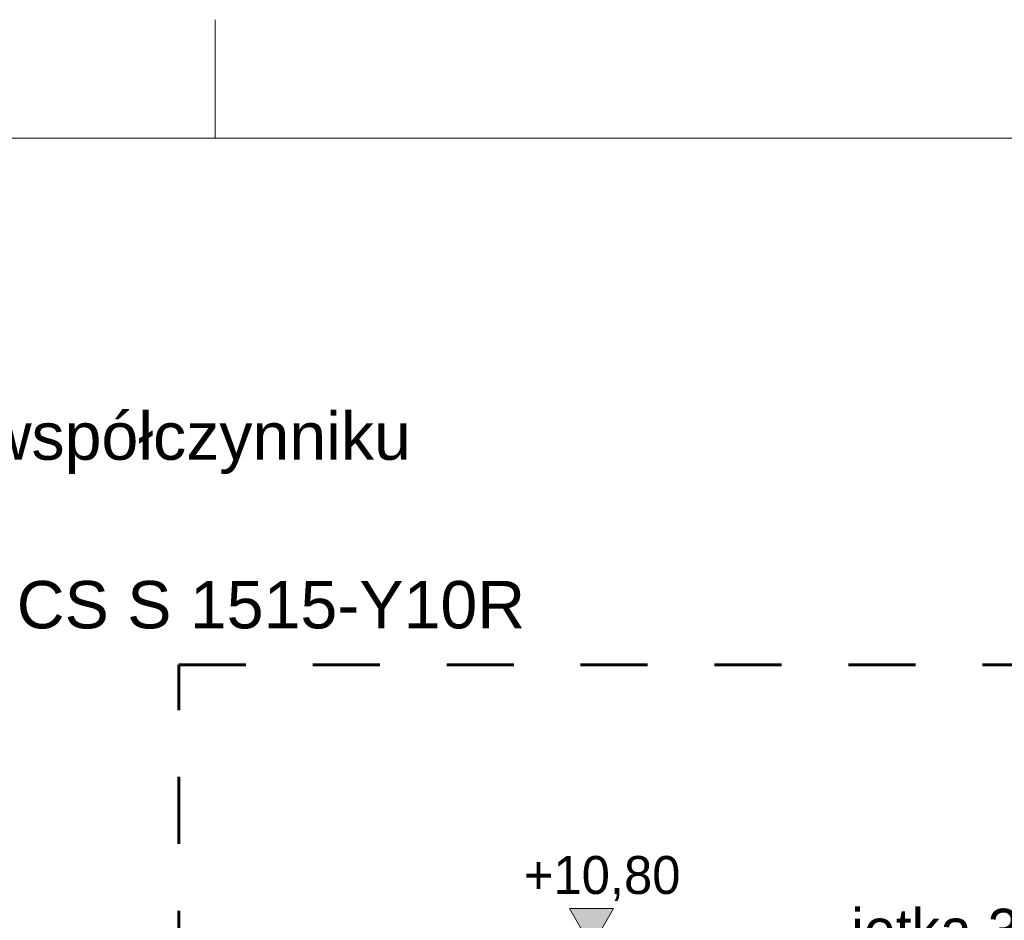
# Model space of a CAD drawing. Extents: x -723047 to -356759, y -30024 to 53940.
# Tile 46 of 121: x -649357 to -645206, y -1424 to 2373. Entities that reach past the tile are written whole.
import ezdxf

# ---------------------------------------------------------------- set-up
doc = ezdxf.new("R2010")
doc.units = 0
doc.header["$MEASUREMENT"] = 0
doc.linetypes.add('Dashed', pattern=[564.444447, 282.222223, -282.222223])
for name, color, linetype, lineweight in [('Arch opisy_Nr_Pióra__1', 7, 'Continuous', 25), ('ARCH TABELA_Nr_Pióra__21', 7, 'Continuous', 9), ('INWENT OPISY_Nr_Pióra__21', 7, 'Continuous', 9), ('INWENT WYMIARY_Nr_Pióra__21', 7, 'Continuous', 9), ('INWENT.ŚCIANY_Nr_Pióra__20', 1, 'Continuous', 60)]:
    doc.layers.add(name, color=color, linetype=linetype, lineweight=lineweight)
doc.layers.add('INWENT WYMIARY', color=7, linetype='Continuous')
doc.styles.add('GENERATED_STYLE_2', font='txt')
doc.styles.add('GENERATED_STYLE_5', font='txt')
doc.styles.add('GENERATED_STYLE_6', font='arial.ttf')

# ---------------------------------------------------------------- blocks, each defined once
blk = doc.blocks.new('Wymiary_128', base_point=(-646947, -1534.6))
at = {"layer": 'INWENT WYMIARY_Nr_Pióra__21', "linetype": 'Continuous'}
blk.add_hatch(color=256, dxfattribs=at).paths.add_polyline_path([(-646947, -1534.6), (-647039.8, -1374.6), (-646854.2, -1374.6)], flags=0)
for p, q in [((-646947, -1534.6), (-647039.8, -1374.6)), ((-647039.8, -1374.6), (-646854.2, -1374.6)), ((-646854.2, -1374.6), (-646947, -1534.6)), ((-646947, -1534.6), (-647067, -1534.6)), ((-646947, -1534.6), (-646827, -1534.6))]:
    blk.add_line(p, q, dxfattribs=at)
at = {"layer": 'INWENT WYMIARY_Nr_Pióra__21', "insert": (-647231.7, -1342.6), "char_height": 160, "attachment_point": 7, "style": 'GENERATED_STYLE_2'}
blk.add_mtext('{+10,80}', dxfattribs=at)

msp = doc.modelspace()

# ---------------------------------------------------------------- linework, layer by layer
at = {"layer": 'ARCH TABELA_Nr_Pióra__21', "linetype": 'Continuous'}
for p, q in [((-648533, 1872.9), (-648533, 2372.9)), ((-648533, 1872.9), (-648533, 2372.9)), ((-671783, 1872.9), (-631033, 1872.9))]:
    msp.add_line(p, q, dxfattribs=at)
at = {"layer": 'INWENT.ŚCIANY_Nr_Pióra__20', "linetype": 'Dashed'}
for p, q in [((-648685.5, -10133), (-648685.5, -346.4)), ((-648685.5, -346.4), (-636846.7, -346.4))]:
    msp.add_line(p, q, dxfattribs=at)

# ---------------------------------------------------------------- block references
at = {"layer": 'INWENT WYMIARY', "linetype": 'Continuous'}
msp.add_blockref('Wymiary_128', (-646947, -1534.6), dxfattribs=at)

# ---------------------------------------------------------------- texts
at = {"layer": 'Arch opisy_Nr_Pióra__1', "linetype": 'Continuous', "char_height": 200, "width": 10823.138, "attachment_point": 1, "style": 'GENERATED_STYLE_6'}
for s, insert, line_spacing_factor in [('{Barwa podstawowa elewacji malowana farbą silikatową o wysokim współczynniku paroprzepuszczalności i hydrofobowości, \\Pświatłotrwała, odporna na alkalia - kolor piaskowy (niepastelowy) - NCS S 1515-Y10R }', (-657815.8, 717.7), 1.066272), ('{Płytki ceglane nad oknami, opaski wokół drzwi zwieńczenia attyk\\Pukładane wg wzoru zamieszczonego na rysunku elewacji }', (-657815.8, -463), 1.077819)]:
    msp.add_mtext(s, dxfattribs=dict(at, insert=insert, line_spacing_factor=line_spacing_factor))
at = {"layer": 'INWENT OPISY_Nr_Pióra__21', "linetype": 'Continuous', "insert": (-644553.6, -1616.4), "char_height": 180, "width": 1455.25, "attachment_point": 6, "style": 'GENERATED_STYLE_5'}
msp.add_mtext('{jętka 3,5x14 cm}', dxfattribs=at)

doc.saveas('drawing.dxf')
